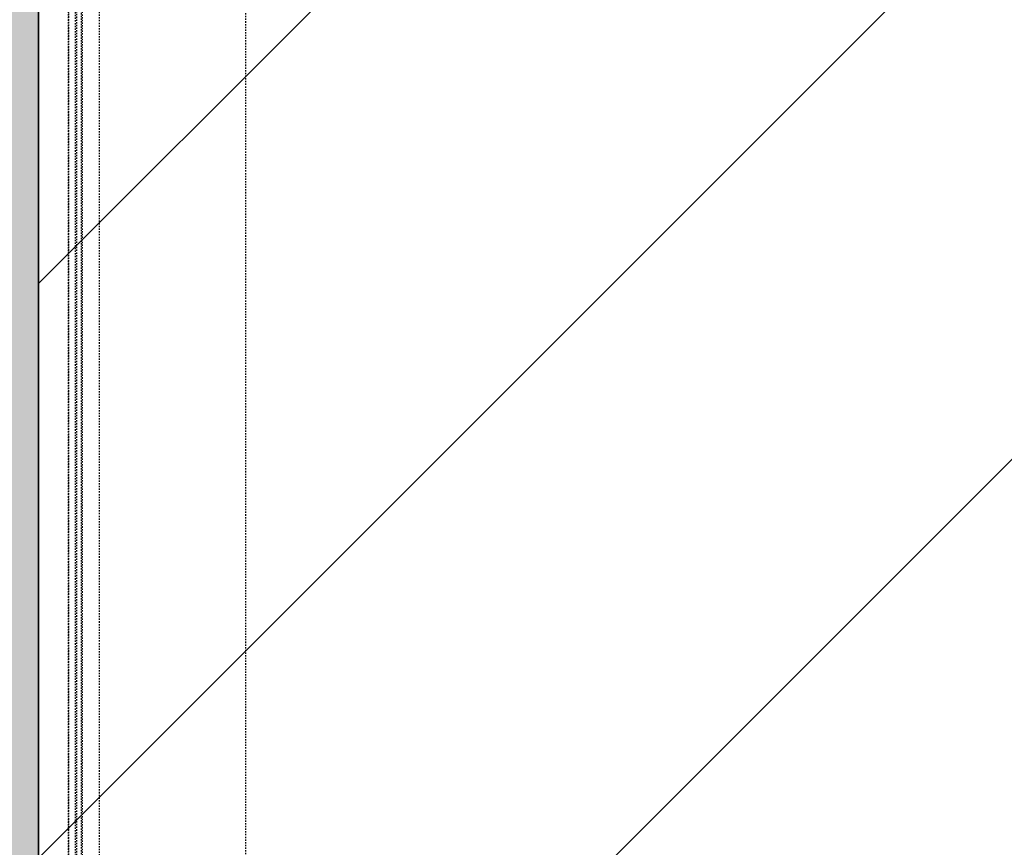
# Model space of a CAD drawing. Header units: centimetres. Extents: x 27698 to 42070, y 833 to 13367.
# Tile 30 of 59: x 29602 to 29675, y 5548 to 5609. Entities that reach past the tile are written whole.
import ezdxf
from ezdxf.enums import TextEntityAlignment as Align

# ---------------------------------------------------------------- set-up
doc = ezdxf.new("R2010")
doc.units = ezdxf.units.CM
doc.header["$LTSCALE"] = 0.1
doc.linetypes.add('DASHED2', pattern=[9.525, 6.35, -3.175])
for name, color, linetype, lineweight in [('A-sufity podwieszone', 4, 'Continuous', 25), ('A-Wyburzenia', 35, 'DASHED2', 0), ('A_Sufity - Opis', 4, 'Continuous', 13)]:
    doc.layers.add(name, color=color, linetype=linetype, lineweight=lineweight)
for name, color, linetype in [('A_drzwi opis istniejące', 161, 'Continuous'), ('CKDRZWI_', 7, 'Continuous'), ('CKSCIANY_POD', 7, 'Continuous'), ('PODKŁAD STAN ISTNIEJĄCY', 7, 'Continuous')]:
    doc.layers.add(name, color=color, linetype=linetype)
doc.styles.add('SIMPLEX', font='simplex.shx', dxfattribs={"width": 0.7, "height": 17})

# ---------------------------------------------------------------- blocks, each defined once
blk = doc.blocks.new('A$7E8719B1CAF')
at = {"color": 7, "linetype": 'DASHED2', "lineweight": -3}
for p, q in [((222.1, -3988.7), (222.1, -11.3)), ((222.1, -11.3), (222.1, -3988.7)), ((222.14, -3988.65), (222.14, -11.35)), ((222.19, -3988.61), (222.19, -11.39)), ((222.24, -3988.56), (222.24, -11.44)), ((231.79, -8.16), (231.79, -3990)), ((232.43, -9.15), (232.43, -3990)), ((227.23, -3983.76), (227.23, -16.24)), ((228.48, -17.44), (228.48, -3982.56)), ((245, -35), (245, -3965)), ((353, -3965), (353, -35))]:
    blk.add_line(p, q, dxfattribs=at)
blk = doc.blocks.new('A$7E8718815272C8')
at = {"layer": 'A-Wyburzenia'}
h = blk.add_hatch(dxfattribs=at)
h.set_pattern_fill('PLASTER', color=256, scale=4, style=0)
h.set_pattern_definition([(45, (-6401176.0197, -5688222.455), (-2.8284271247, 2.8284271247), [0, -4])])
h.paths.add_polyline_path([(49, -530.25), (49, -130.25), (0, -130.25), (0, -530.25)])
at = {"layer": 'A-Wyburzenia', "ltscale": 2}
blk.add_lwpolyline([(48.999, -130.25), (49, -535.25)], dxfattribs=at)
at = {"layer": 'A_drzwi opis istniejące', "style": 'SIMPLEX', "width": 0.8}
for tag, p in [('230', (1043.605, -607.593)), ('200', (1068.258, -607.783)), ('200', (1828.357, -1338.284)), ('90', (1803.704, -1338.093))]:
    blk.add_attdef(tag, text='', height=16, rotation=90, dxfattribs=at).set_placement(p, align=Align.CENTER)
for tag, p in [('80', (1900.817, -1184.698)), ('200', (1900.626, -1209.351))]:
    blk.add_attdef(tag, text='', height=16, dxfattribs=at).set_placement(p, align=Align.CENTER)
blk = doc.blocks.new('Sufity')
at = {"layer": 'A-sufity podwieszone', "lineweight": 35}
blk.add_lwpolyline([(38788.636, 2704.376), (36661.634, 2694.404), (36661.636, 2191.654), (36675.044, 2191.654), (36675.044, 2130.404), (37780.541, 2130.411), (37780.451, 2140.411), (38788.636, 2140.411)], close=True, dxfattribs=at).dxf.unprotected_set("ltscale", 0)

msp = doc.modelspace()

# ---------------------------------------------------------------- hatches: boundary and pattern name
at = {"layer": 'A_Sufity - Opis'}
h = msp.add_hatch(dxfattribs=at)
h.set_pattern_fill('GR_GENERAL', color=256, scale=15)
h.set_pattern_definition([(45, (0, 0), (-21.213203, 21.213203), [])])
h.paths.add_polyline_path([(29603.234, 5714.104), (31730.236, 5724.076), (31730.236, 5160.111), (30722.051, 5160.111), (30722.14, 5150.111), (29616.644, 5150.104), (29616.644, 5211.354), (29603.236, 5211.354)])

# ---------------------------------------------------------------- linework, layer by layer
at = {"layer": 'CKSCIANY_POD', "linetype": 'DASHED2', "ltscale": 10}
msp.add_lwpolyline([(29603.235, 5627.355), (29603.235, 5237.355)], dxfattribs=at)

# ---------------------------------------------------------------- block references
at = {"layer": 'A-sufity podwieszone'}
msp.add_blockref('Sufity', (-7058.4, 3019.7), dxfattribs=at)
at = {"layer": 'CKDRZWI_', "xscale": -0.1, "yscale": 0.1, "zscale": 0.1, "rotation": 180}
msp.add_blockref('A$7E8719B1CAF', (29583.236, 5232.354), dxfattribs=at)
at = {"layer": 'PODKŁAD STAN ISTNIEJĄCY'}
msp.add_blockref('A$7E8718815272C8', (29554.236, 5762.604), dxfattribs=at)

doc.saveas('drawing.dxf')
